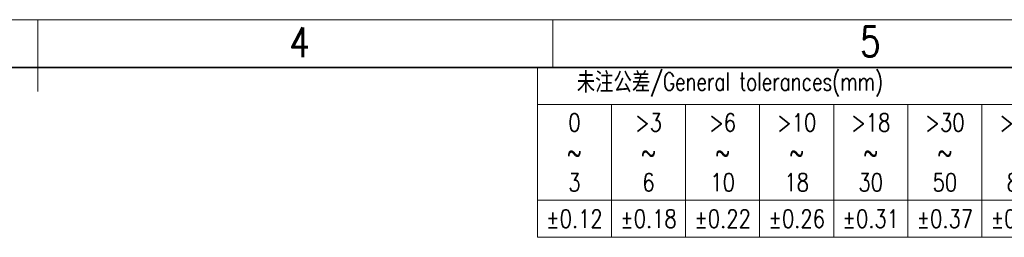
# Model space of a CAD drawing. Header units: millimetres. Extents: x 6 to 292, y 5 to 204.
# Tile 23 of 24: x 147 to 229, y 186 to 204. Entities that reach past the tile are written whole.
import ezdxf

# ---------------------------------------------------------------- set-up
doc = ezdxf.new("R2010")
doc.units = ezdxf.units.MM
for name, color, linetype in [('TEXT', 7, 'Continuous'), ('图框', 7, 'Continuous'), ('细实线', 7, 'Continuous'), ('轮廓线', 7, 'Continuous')]:
    doc.layers.add(name, color=color, linetype=linetype)
doc.layers.add('尺寸层', color=5, linetype='Continuous', lineweight=13)
doc.styles.add('SEACAD_romans_shx', font='romans.shx')

# ---------------------------------------------------------------- blocks, each defined once
blk = doc.blocks.new('Customer-Product-technical')
at = {"layer": '细实线', "color": 7, "linetype": 'Continuous', "lineweight": 13}
for p, q in [((-96.8, 0), (0, 0)), ((-96.8, 0), (-96.8, -14.2)), ((-96.8, -3.1), (-10, -3.1)), ((-90.6, -3.1), (-90.6, -14.2)), ((-84.4, -3.1), (-84.4, -14.2)), ((-78.2, -3.1), (-78.2, -14.2)), ((-72, -3.1), (-72, -14.2)), ((-65.8, -3.1), (-65.8, -14.2)), ((-59.6, -3.1), (-59.6, -14.2)), ((-96.8, -11.1), (-10, -11.1)), ((-96.8, -14.2), (0, -14.2))]:
    blk.add_line(p, q, dxfattribs=at)
at = {"layer": 'TEXT', "char_height": 1.5, "attachment_point": 5, "style": 'SEACAD_romans_shx'}
for s, insert, width in [('{\\fromans|b0||i0||c0|p34;\\C7;\\H1.5;\\W0.752; 未注公差/General tolerances(mm)}', (-81.073, -1.429), 31.45309), ('{\\fromans|b0||i0||c0|p34;\\C7;\\H1.5;\\W0.8;0\\P}{\\fromans|b0||i0||c0|p34;\\C7;\\H1.5;\\W0.8;~\\P}{\\fromans|b0||i0||c0|p34;\\C7;\\H1.5;\\W0.8;3}', (-93.7, -7.1), 6.08001), ('{\\fromans|b0||i0||c0|p34;\\C7;\\H1.5;\\W0.8;>3\\P}{\\fromans|b0||i0||c0|p34;\\C7;\\H1.5;\\W0.8;~\\P}{\\fromans|b0||i0||c0|p34;\\C7;\\H1.5;\\W0.8;6}', (-87.5, -7.1), 6.08001), ('{\\fromans|b0||i0||c0|p34;\\C7;\\H1.5;\\W0.8;>6\\P}{\\fromans|b0||i0||c0|p34;\\C7;\\H1.5;\\W0.8;~\\P}{\\fromans|b0||i0||c0|p34;\\C7;\\H1.5;\\W0.8;10}', (-81.3, -7.1), 6.08001), ('{\\fromans|b0||i0||c0|p34;\\C7;\\H1.5;\\W0.8;>10\\P}{\\fromans|b0||i0||c0|p34;\\C7;\\H1.5;\\W0.8;~\\P}{\\fromans|b0||i0||c0|p34;\\C7;\\H1.5;\\W0.8;18}', (-75.1, -7.1), 6.08001), ('{\\fromans|b0||i0||c0|p34;\\C7;\\H1.5;\\W0.8;>18\\P}{\\fromans|b0||i0||c0|p34;\\C7;\\H1.5;\\W0.8;~\\P}{\\fromans|b0||i0||c0|p34;\\C7;\\H1.5;\\W0.8;30}', (-68.9, -7.1), 6.08001), ('{\\fromans|b0||i0||c0|p34;\\C7;\\H1.5;\\W0.8;>30\\P}{\\fromans|b0||i0||c0|p34;\\C7;\\H1.5;\\W0.8;~\\P}{\\fromans|b0||i0||c0|p34;\\C7;\\H1.5;\\W0.8;50}', (-62.7, -7.1), 6.08001), ('{\\fromans|b0||i0||c0|p34;\\C7;\\H1.5;\\W0.8;>50\\P}{\\fromans|b0||i0||c0|p34;\\C7;\\H1.5;\\W0.8;~\\P}{\\fromans|b0||i0||c0|p34;\\C7;\\H1.5;\\W0.8;80}', (-56.5, -7.1), 6.08001), ('{\\fromans|b0||i0||c0|p34;\\C7;\\H1.5;\\W0.8;±0.12}', (-93.7, -12.65), 6.57956), ('{\\fromans|b0||i0||c0|p34;\\C7;\\H1.5;\\W0.8;±0.18}', (-87.5, -12.65), 6.57956), ('{\\fromans|b0||i0||c0|p34;\\C7;\\H1.5;\\W0.8;±0.22}', (-81.3, -12.65), 6.57956), ('{\\fromans|b0||i0||c0|p34;\\C7;\\H1.5;\\W0.8;±0.26}', (-75.1, -12.65), 6.57956), ('{\\fromans|b0||i0||c0|p34;\\C7;\\H1.5;\\W0.8;±0.31}', (-68.9, -12.65), 6.57956), ('{\\fromans|b0||i0||c0|p34;\\C7;\\H1.5;\\W0.8;±0.37}', (-62.7, -12.65), 6.57956), ('{\\fromans|b0||i0||c0|p34;\\C7;\\H1.5;\\W0.8;±0.57}', (-56.5, -12.65), 6.57956)]:
    blk.add_mtext(s, dxfattribs=dict(at, insert=insert, width=width))
blk = doc.blocks.new('A4-drawing_frame')
at = {"layer": '细实线', "color": 7, "linetype": 'Continuous', "lineweight": 13}
for p, q in [((-286.5, 199), (0, 199)), ((-143.6, 199), (-143.6, 193)), ((-100.5, 195), (-100.5, 199))]:
    blk.add_line(p, q, dxfattribs=at)
at = {"layer": '轮廓线', "color": 7, "linetype": 'Continuous', "lineweight": 35}
blk.add_line((-282, 195), (-5, 195), dxfattribs=at)
at = {"layer": 'TEXT', "char_height": 2.5, "width": 1.88357, "attachment_point": 8, "style": 'SEACAD_romans_shx'}
for s, insert in [('{\\fromans|b0||i0||c0|p34;\\C7;\\H2.5;\\W0.8;4}', (-121.689, 195.856)), ('{\\fromans|b0||i0||c0|p34;\\C7;\\H2.5;\\W0.8;5}', (-73.939, 195.928))]:
    blk.add_mtext(s, dxfattribs=dict(at, insert=insert))

msp = doc.modelspace()

# ---------------------------------------------------------------- block references
at = {"layer": '图框', "color": 7}
msp.add_blockref('A4-drawing_frame', (292, 5), dxfattribs=at)
at = {"layer": '尺寸层'}
msp.add_blockref('Customer-Product-technical', (286.999, 200.001), dxfattribs=at)

doc.saveas('drawing.dxf')
